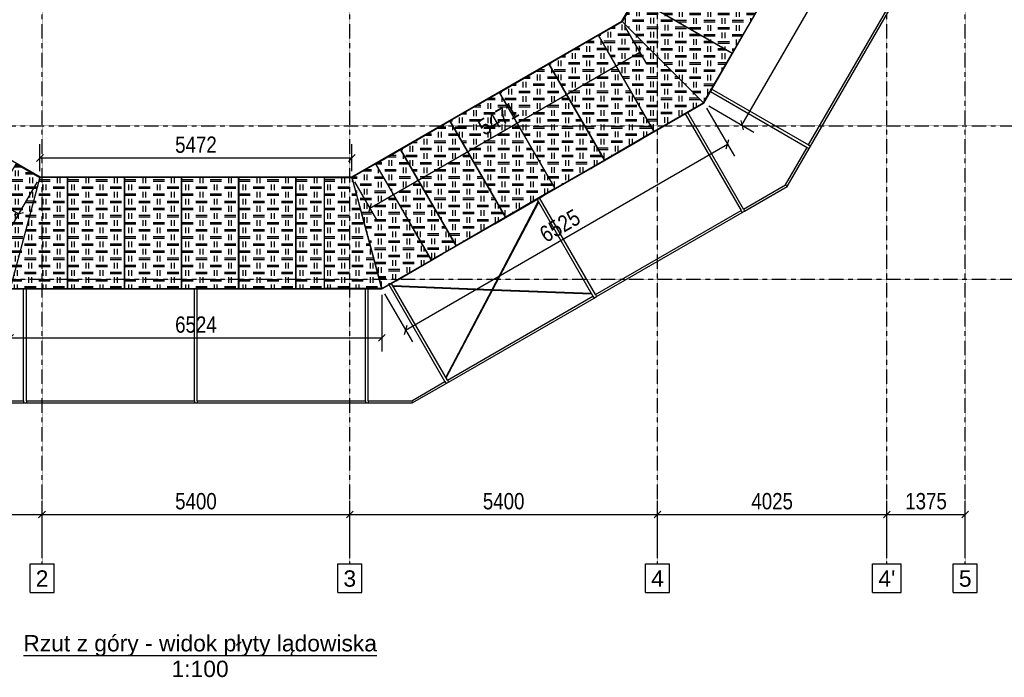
# Model space of a CAD drawing. Header units: millimetres. Extents: x 30 to 60678, y -866 to 36935.
# Tile 12 of 26: x 22307 to 39586, y 445 to 11986. Entities that reach past the tile are written whole.
import ezdxf

# ---------------------------------------------------------------- set-up
doc = ezdxf.new("R2010")
doc.units = ezdxf.units.MM
doc.linetypes.add('DXK_LINE_DOT3', pattern=[5.9187, 2.979, -0.9799, 0.9799, -0.9799])
doc.styles.add('Arial', font='ARIAL.TTF', dxfattribs={"height": 0.2})
doc.styles.add('Arial Narrow', font='ARIALN.TTF', dxfattribs={"height": 0.2})
pattern_1 = [(90, (27753.4, 8378.93), (-400, 2e-14), [80, -120]), (90, (27953.4, 8478.93), (-400, 2e-14), [80, -120]), (0, (27653.42, 8528.93), (0, 200), [160, -240]), (0, (27853.42, 8428.93), (0, 200), [160, -240]), (0, (27653.42, 8508.93), (0, 200), [160, -240]), (90, (27913.4, 8478.93), (-400, 2e-14), [80, -120]), (90, (27713.4, 8378.93), (-400, 2e-14), [80, -120]), (0, (27853.42, 8408.93), (0, 200), [160, -240])]
pattern_2 = [(90, (27251.4, 8410.27), (-400, 2e-14), [80, -120]), (90, (27451.4, 8510.27), (-400, 2e-14), [80, -120]), (0, (27151.42, 8560.27), (0, 200), [160, -240]), (0, (27351.42, 8460.27), (0, 200), [160, -240]), (0, (27151.42, 8540.27), (0, 200), [160, -240]), (90, (27411.4, 8510.27), (-400, 2e-14), [80, -120]), (90, (27211.4, 8410.27), (-400, 2e-14), [80, -120]), (0, (27351.42, 8440.27), (0, 200), [160, -240])]

# ---------------------------------------------------------------- blocks, each defined once
blk = doc.blocks.new('Unknown-11 - 1314')
at = {"color": 5}
blk.add_line((22371, 825), (28575, 825), dxfattribs=at)
at = {"color": 5, "style": 'Arial'}
for s, height, p in [('Rzut z góry - widok płyty lądowiska', 286.52, (22371, 900)), ('1:100', 286.5, (24972, 450))]:
    blk.add_text(s, height=height, dxfattribs=at).set_placement(p)
blk = doc.blocks.new('Part-1344 - 1314')
at = {"color": 7}
for p, q in [((23143, 7463), (23145, 7463)), ((24145, 7463), (24147, 7463)), ((25147, 7463), (25149, 7463)), ((23143, 7387), (23145, 7387)), ((24145, 7387), (24147, 7387)), ((25147, 7387), (25149, 7387))]:
    blk.add_line(p, q, dxfattribs=at)
blk = doc.blocks.new('Part-1345 - 1314')
at = {"color": 7}
for p, q in [((26149, 7463), (26151, 7463)), ((27151, 7463), (27153, 7463)), ((27653, 7463), (27655, 7463)), ((26149, 7387), (26151, 7387)), ((27151, 7387), (27153, 7387)), ((27653, 7387), (27655, 7387))]:
    blk.add_line(p, q, dxfattribs=at)
blk = doc.blocks.new('GridLine-2599 - 1314')
at = {"color": 6, "linetype": 'DXK_LINE_DOT3'}
blk.add_line((8274, 10125), (43899, 10125), dxfattribs=at)
blk = doc.blocks.new('Part-13192 - 1314')
h = blk.add_hatch()
h.set_pattern_fill('', color=136, style=0, pattern_type=0)
h.set_pattern_definition([(90, (27276.4, 9241.6), (-500, 3e-14), [100, -150]), (90, (27526.4, 9366.6), (-500, 3e-14), [100, -150]), (0, (27151.42, 9429.08), (0, 250), [200, -300]), (0, (27401.42, 9304.08), (0, 250), [200, -300]), (0, (27151.42, 9404.08), (0, 250), [200, -300]), (90, (27476.4, 9366.6), (-500, 3e-14), [100, -150]), (90, (27226.4, 9241.6), (-500, 3e-14), [100, -150]), (0, (27401.42, 9279.08), (0, 250), [200, -300])])
h.paths.add_polyline_path([(27151, 7266), (27151, 9217), (26151, 9217), (26151, 7266)])
at = {"color": 7}
for p, q in [((27151, 9217), (26151, 9217)), ((26151, 9217), (26151, 7266)), ((27151, 7266), (27151, 9217)), ((26151, 7266), (27151, 7266))]:
    blk.add_line(p, q, dxfattribs=at)
blk = doc.blocks.new('Part-12882 - 1314')
at = {"color": 7}
for p, q in [((32916, 11918), (32879, 11954)), ((32916, 11918), (32916, 11918)), ((32485, 11669), (32487, 11670)), ((31617, 11168), (31619, 11169)), ((30750, 10667), (30751, 10668)), ((29882, 10166), (29884, 10167)), ((29014, 9665), (29016, 9666)), ((28580, 9414), (28581, 9415)), ((28137, 9217), (28151, 9167)), ((28151, 9167), (28151, 9167))]:
    blk.add_line(p, q, dxfattribs=at)
blk = doc.blocks.new('Part-13173 - 1314')
h = blk.add_hatch()
h.set_pattern_fill('', color=136, style=0, pattern_type=0)
h.set_pattern_definition([(90, (33560.5, 10047.7), (-500, 3e-14), [100, -150]), (90, (33810.5, 10172.7), (-500, 3e-14), [100, -150]), (0, (33435.5, 10235.22), (0, 250), [200, -300]), (0, (33685.5, 10110.22), (0, 250), [200, -300]), (0, (33435.5, 10210.22), (0, 250), [200, -300]), (90, (33760.5, 10172.7), (-500, 3e-14), [100, -150]), (90, (33510.5, 10047.7), (-500, 3e-14), [100, -150]), (0, (33685.5, 10085.22), (0, 250), [200, -300])])
h.paths.add_polyline_path([(32569, 9523), (33435, 10023), (32460, 11712), (31594, 11212)])
at = {"color": 7}
for p, q in [((31594, 11212), (32460, 11712)), ((32460, 11712), (33435, 10023)), ((32569, 9523), (31594, 11212)), ((33435, 10023), (32569, 9523))]:
    blk.add_line(p, q, dxfattribs=at)
blk = doc.blocks.new('Part-13188 - 1314')
h = blk.add_hatch()
h.set_pattern_fill('', color=136, style=0, pattern_type=0)
h.set_pattern_definition([(90, (29655.3, 7793.26), (-500, 3e-14), [100, -150]), (90, (29905.3, 7918.26), (-500, 3e-14), [100, -150]), (0, (29530.3, 7980.76), (0, 250), [200, -300]), (0, (29780.3, 7855.76), (0, 250), [200, -300]), (0, (29530.3, 7955.76), (0, 250), [200, -300]), (90, (29855.3, 7918.26), (-500, 3e-14), [100, -150]), (90, (29605.3, 7793.26), (-500, 3e-14), [100, -150]), (0, (29780.3, 7830.76), (0, 250), [200, -300])])
h.paths.add_polyline_path([(28662, 7267), (29530, 7768), (28555, 9458), (28138, 9217)])
at = {"color": 7}
for p, q in [((28555, 9458), (28138, 9217)), ((29530, 7768), (28555, 9458)), ((28138, 9217), (28662, 7267)), ((28662, 7267), (29530, 7768))]:
    blk.add_line(p, q, dxfattribs=at)
blk = doc.blocks.new('GridLine-2594 - 1314')
at = {"color": 6, "linetype": 'DXK_LINE_DOT3'}
blk.add_line((28099, 2435), (28099, 36435), dxfattribs=at)
at = {"color": 6}
for p, q in [((27888, 2435), (28311, 2435)), ((27888, 1935), (27888, 2435)), ((28311, 1935), (28311, 2435)), ((27888, 1935), (28311, 1935))]:
    blk.add_line(p, q, dxfattribs=at)
at = {"color": 7, "style": 'Arial'}
blk.add_text('3', height=287, dxfattribs=at).set_placement((27988, 2035))
blk = doc.blocks.new('Part-12344 - 1314')
at = {"color": 7}
blk.add_line((24147, 7371), (24145, 7373), dxfattribs=at)
blk = doc.blocks.new('Part-2121 - 1314')
at = {"color": 7}
for p, q in [((23143, 7477), (23145, 7477)), ((24145, 7477), (24147, 7477)), ((25147, 7477), (25149, 7477)), ((26149, 7477), (26151, 7477)), ((27151, 7477), (27153, 7477)), ((27653, 7477), (27655, 7477))]:
    blk.add_line(p, q, dxfattribs=at)
blk = doc.blocks.new('Part-11894 - 1314')
at = {"color": 7}
for p, q in [((34239, 10595), (34237, 10594)), ((34268, 10566), (34239, 10595))]:
    blk.add_line(p, q, dxfattribs=at)
blk = doc.blocks.new('Part-12434 - 1314')
at = {"color": 7}
blk.add_line((25374, 5260), (25424, 5260), dxfattribs=at)
blk = doc.blocks.new('Part-11366 - 1314')
at = {"color": 7}
for p, q in [((29935, 10075), (29937, 10075)), ((31034, 10175), (31036, 10175)), ((31092, 10075), (31094, 10075)), ((32191, 10175), (32193, 10175)), ((32249, 10075), (32251, 10075)), ((33348, 10175), (33351, 10175)), ((33406, 10075), (33409, 10075))]:
    blk.add_line(p, q, dxfattribs=at)
blk = doc.blocks.new('GridLine-2593 - 1314')
at = {"color": 6, "linetype": 'DXK_LINE_DOT3'}
blk.add_line((22699, 2435), (22699, 36435), dxfattribs=at)
at = {"color": 6}
for p, q in [((22488, 2435), (22911, 2435)), ((22488, 1935), (22488, 2435)), ((22911, 1935), (22911, 2435)), ((22488, 1935), (22911, 1935))]:
    blk.add_line(p, q, dxfattribs=at)
at = {"color": 7, "style": 'Arial'}
blk.add_text('2', height=287, dxfattribs=at).set_placement((22588, 2035))
blk = doc.blocks.new('GridLine-2597 - 1314')
at = {"color": 6, "linetype": 'DXK_LINE_DOT3'}
blk.add_line((38899, 2435), (38899, 36435), dxfattribs=at)
at = {"color": 6}
for p, q in [((38688, 2435), (39111, 2435)), ((38688, 1935), (38688, 2435)), ((39111, 1935), (39111, 2435)), ((38688, 1935), (39111, 1935))]:
    blk.add_line(p, q, dxfattribs=at)
at = {"color": 7, "style": 'Arial'}
blk.add_text('5', height=287, dxfattribs=at).set_placement((38788, 2035))
blk = doc.blocks.new('Part-13164 - 1314')
h = blk.add_hatch()
h.set_pattern_fill('', color=136, style=0, pattern_type=0)
h.set_pattern_definition([(90, (35435.83, 12288.75), (-500, 3e-14), [100, -150]), (90, (35685.83, 12413.75), (-500, 3e-14), [100, -150]), (0, (35310.83, 12476.25), (0, 250), [200, -300]), (0, (35560.83, 12351.25), (0, 250), [200, -300]), (0, (35310.83, 12451.25), (0, 250), [200, -300]), (90, (35635.83, 12413.75), (-500, 3e-14), [100, -150]), (90, (35385.83, 12288.75), (-500, 3e-14), [100, -150]), (0, (35560.83, 12326.25), (0, 250), [200, -300])])
h.paths.add_polyline_path([(34811, 11398), (35311, 12264), (33621, 13239), (33121, 12373)])
at = {"color": 7}
for p, q in [((33121, 12373), (33621, 13239)), ((33621, 13239), (35311, 12264)), ((34811, 11398), (33121, 12373)), ((35311, 12264), (34811, 11398))]:
    blk.add_line(p, q, dxfattribs=at)
blk = doc.blocks.new('Part-13163 - 1314')
h = blk.add_hatch()
h.set_pattern_fill('', color=136, style=0, pattern_type=0)
h.set_pattern_definition([(90, (34935.2, 11420.9), (-500, 3e-14), [100, -150]), (90, (35185.2, 11545.9), (-500, 3e-14), [100, -150]), (0, (34810.21, 11608.42), (0, 250), [200, -300]), (0, (35060.21, 11483.42), (0, 250), [200, -300]), (0, (34810.21, 11583.42), (0, 250), [200, -300]), (90, (35135.2, 11545.9), (-500, 3e-14), [100, -150]), (90, (34885.2, 11420.9), (-500, 3e-14), [100, -150]), (0, (35060.21, 11458.42), (0, 250), [200, -300])])
h.paths.add_polyline_path([(34309, 10528), (34810, 11396), (33121, 12372), (32880, 11955)])
at = {"color": 7}
for p, q in [((33121, 12372), (32880, 11955)), ((34810, 11396), (33121, 12372)), ((32880, 11955), (34309, 10528)), ((34309, 10528), (34810, 11396))]:
    blk.add_line(p, q, dxfattribs=at)
blk = doc.blocks.new('GridLine-2595 - 1314')
at = {"color": 6, "linetype": 'DXK_LINE_DOT3'}
blk.add_line((33499, 2435), (33499, 36435), dxfattribs=at)
at = {"color": 6}
for p, q in [((33288, 2435), (33711, 2435)), ((33288, 1935), (33288, 2435)), ((33711, 1935), (33711, 2435)), ((33288, 1935), (33711, 1935))]:
    blk.add_line(p, q, dxfattribs=at)
at = {"color": 7, "style": 'Arial'}
blk.add_text('4', height=287, dxfattribs=at).set_placement((33388, 2035))
blk = doc.blocks.new('GridLine-2596 - 1314')
at = {"color": 6, "linetype": 'DXK_LINE_DOT3'}
blk.add_line((37524, 2435), (37524, 36435), dxfattribs=at)
at = {"color": 6}
for p, q in [((37275, 2435), (37774, 2435)), ((37275, 1935), (37275, 2435)), ((37774, 1935), (37774, 2435)), ((37275, 1935), (37774, 1935))]:
    blk.add_line(p, q, dxfattribs=at)
at = {"color": 7, "style": 'Arial'}
blk.add_text("4'", height=286.5, dxfattribs=at).set_placement((37375, 2035))
blk = doc.blocks.new('GridLine-2598 - 1314')
at = {"color": 6, "linetype": 'DXK_LINE_DOT3'}
blk.add_line((8274, 7435), (43899, 7435), dxfattribs=at)
blk = doc.blocks.new('Part-12579 - 1314')
at = {"color": 7}
blk.add_line((32387, 7101), (32431, 7126), dxfattribs=at)
blk = doc.blocks.new('Part-12964 - 1314')
at = {"color": 7}
for p, q in [((31461, 8876), (31513, 8906)), ((31461, 8876), (31461, 8876)), ((31513, 8906), (31513, 8906))]:
    blk.add_line(p, q, dxfattribs=at)
blk = doc.blocks.new('Part-12597 - 1314')
at = {"color": 7}
blk.add_line((36162, 9726), (36187, 9769), dxfattribs=at)
blk = doc.blocks.new('Part-11206 - 1314')
at = {"color": 7}
for p, q in [((33449, 12182), (33449, 12184)), ((33549, 12125), (33549, 12126)), ((33449, 11383), (33449, 11386)), ((33549, 11283), (33549, 11286)), ((33537, 10075), (33549, 10075)), ((33549, 10075), (33549, 10082))]:
    blk.add_line(p, q, dxfattribs=at)
blk = doc.blocks.new('Part-11900 - 1314')
at = {"color": 7}
blk.add_line((34728, 11444), (34729, 11445), dxfattribs=at)
blk = doc.blocks.new('Part-11772 - 1314')
at = {"color": 7}
for p, q in [((33245, 9906), (33537, 10075)), ((33406, 10075), (33409, 10075)), ((33537, 10075), (33537, 10075)), ((32379, 9406), (33193, 9876)), ((32521, 9603), (32522, 9604)), ((31513, 8906), (32327, 9376)), ((31653, 9102), (31655, 9103)), ((30647, 8406), (31461, 8876)), ((30785, 8601), (30787, 8602)), ((29781, 7906), (30595, 8376)), ((29917, 8100), (29919, 8101)), ((28915, 7406), (29729, 7876)), ((29483, 7850), (29484, 7850)), ((28633, 7359), (28637, 7361)), ((28661, 7260), (28863, 7376))]:
    blk.add_line(p, q, dxfattribs=at)
blk = doc.blocks.new('Part-13187 - 1314')
h = blk.add_hatch()
h.set_pattern_fill('', color=136, style=0, pattern_type=0)
h.set_pattern_definition([(90, (28261.84, 9241.6), (-500, 3e-14), [100, -150]), (90, (28511.84, 9366.6), (-500, 3e-14), [100, -150]), (0, (28136.84, 9429.08), (0, 250), [200, -300]), (0, (28386.84, 9304.08), (0, 250), [200, -300]), (0, (28136.84, 9404.08), (0, 250), [200, -300]), (90, (28461.84, 9366.6), (-500, 3e-14), [100, -150]), (90, (28211.84, 9241.6), (-500, 3e-14), [100, -150]), (0, (28386.84, 9279.08), (0, 250), [200, -300])])
h.paths.add_polyline_path([(28658, 7266), (28137, 9217), (27655, 9217), (27655, 7266)])
at = {"color": 7}
for p, q in [((27655, 9217), (28137, 9217)), ((27655, 7266), (27655, 9217)), ((28137, 9217), (28658, 7266)), ((28658, 7266), (27655, 7266))]:
    blk.add_line(p, q, dxfattribs=at)
blk = doc.blocks.new('Part-11892 - 1314')
at = {"color": 7}
for p, q in [((35730, 13179), (35731, 13180)), ((35229, 12311), (35230, 12313)), ((34728, 11443), (34729, 11445)), ((34239, 10595), (34240, 10597)), ((34268, 10566), (34239, 10595))]:
    blk.add_line(p, q, dxfattribs=at)
blk = doc.blocks.new('Part-12739 - 1314')
at = {"color": 7}
for p, q in [((21612, 5300), (21601, 5260)), ((21601, 5260), (22374, 5260)), ((21612, 5300), (22374, 5300)), ((22374, 5300), (22374, 5260))]:
    blk.add_line(p, q, dxfattribs=at)
blk = doc.blocks.new('Part-12858 - 1314')
at = {"color": 7}
for p, q in [((28135, 9226), (32873, 11961)), ((32460, 11712), (32879, 11954)), ((32873, 11961), (32879, 11954)), ((32928, 11906), (32916, 11918)), ((32928, 11906), (32928, 11906)), ((32493, 11655), (32495, 11656)), ((31592, 11211), (31594, 11212)), ((31625, 11154), (31627, 11155)), ((30725, 10710), (30726, 10711)), ((30758, 10653), (30759, 10654)), ((29857, 10209), (29859, 10210)), ((29890, 10152), (29892, 10153)), ((28989, 9708), (28991, 9709)), ((29022, 9651), (29024, 9652)), ((28555, 9458), (28556, 9458)), ((28588, 9401), (28589, 9401)), ((28137, 9217), (28135, 9226)), ((28137, 9217), (28138, 9217)), ((28155, 9151), (28151, 9167)), ((28155, 9151), (28156, 9151))]:
    blk.add_line(p, q, dxfattribs=at)
blk = doc.blocks.new('Part-12338 - 1314')
at = {"color": 7}
for p, q in [((23145, 8359), (23143, 8361)), ((23145, 8288), (23143, 8290))]:
    blk.add_line(p, q, dxfattribs=at)
blk = doc.blocks.new('Part-12347 - 1314')
h = blk.add_hatch()
h.set_pattern_fill('', color=136, style=0, pattern_type=0)
h.set_pattern_definition(pattern_1)
h.paths.add_polyline_path([(27655, 8361), (27653, 8359), (27653, 8288), (27655, 8290)])
h = blk.add_hatch()
h.set_pattern_fill('', color=136, style=0, pattern_type=0)
h.set_pattern_definition(pattern_1)
h.paths.add_polyline_path([(27153, 7859), (27151, 7857), (27151, 7786), (27153, 7788)])
at = {"color": 7}
for p, q in [((27653, 8359), (27655, 8361)), ((27653, 8288), (27655, 8290)), ((27151, 7857), (27153, 7859)), ((27151, 7786), (27153, 7788))]:
    blk.add_line(p, q, dxfattribs=at)
blk = doc.blocks.new('Part-12374 - 1314')
h = blk.add_hatch()
h.set_pattern_fill('', color=136, style=0, pattern_type=0)
h.set_pattern_definition(pattern_2)
h.paths.add_polyline_path([(27153, 8388), (27151, 8390), (27151, 8368), (27153, 8366)])
h = blk.add_hatch()
h.set_pattern_fill('', color=136, style=0, pattern_type=0)
h.set_pattern_definition(pattern_2)
h.paths.add_polyline_path([(27655, 7888), (27653, 7890), (27653, 7868), (27655, 7866)])
at = {"color": 7}
for p, q in [((27151, 8390), (27153, 8388)), ((27151, 8368), (27153, 8366)), ((27653, 7890), (27655, 7888)), ((27653, 7868), (27655, 7866))]:
    blk.add_line(p, q, dxfattribs=at)
blk = doc.blocks.new('Part-12375 - 1314')
at = {"color": 7}
for p, q in [((24145, 8887), (24147, 8889)), ((24145, 8864), (24147, 8866)), ((23143, 7888), (23145, 7890)), ((23143, 7866), (23145, 7868))]:
    blk.add_line(p, q, dxfattribs=at)
blk = doc.blocks.new('Part-12433 - 1314')
at = {"color": 7}
for p, q in [((25374, 5300), (25374, 7260)), ((25424, 5300), (25424, 7260)), ((25374, 5260), (25424, 5260))]:
    blk.add_line(p, q, dxfattribs=at)
blk = doc.blocks.new('Part-12436 - 1314')
at = {"color": 7}
for p, q in [((28374, 5300), (28374, 7260)), ((28424, 5300), (28424, 7260)), ((28374, 5260), (28424, 5260))]:
    blk.add_line(p, q, dxfattribs=at)
blk = doc.blocks.new('Part-12437 - 1314')
at = {"color": 7}
blk.add_line((28374, 5260), (28424, 5260), dxfattribs=at)
blk = doc.blocks.new('Part-12439 - 1314')
at = {"color": 7}
for p, q in [((22374, 5300), (22374, 7260)), ((22424, 5300), (22424, 7260)), ((22374, 5260), (22424, 5260))]:
    blk.add_line(p, q, dxfattribs=at)
blk = doc.blocks.new('Part-12440 - 1314')
at = {"color": 7}
blk.add_line((22374, 5260), (22424, 5260), dxfattribs=at)
blk = doc.blocks.new('Part-12976 - 1314')
at = {"color": 7}
for p, q in [((34928, 11589), (34958, 11641)), ((34928, 11589), (34928, 11589)), ((34958, 11641), (34958, 11641))]:
    blk.add_line(p, q, dxfattribs=at)
blk = doc.blocks.new('Part-12578 - 1314')
at = {"color": 7}
for p, q in [((31431, 8858), (31387, 8833)), ((31387, 8833), (32367, 7136)), ((32411, 7161), (31431, 8858)), ((32387, 7101), (32431, 7126))]:
    blk.add_line(p, q, dxfattribs=at)
blk = doc.blocks.new('Part-12581 - 1314')
at = {"color": 7}
for p, q in [((29769, 5636), (28789, 7334)), ((29813, 5661), (28833, 7359)), ((29789, 5601), (29833, 5626))]:
    blk.add_line(p, q, dxfattribs=at)
blk = doc.blocks.new('Part-12582 - 1314')
at = {"color": 7}
blk.add_line((29789, 5601), (29833, 5626), dxfattribs=at)
blk = doc.blocks.new('Part-12584 - 1314')
at = {"color": 7}
for p, q in [((34029, 10358), (33986, 10333)), ((33986, 10333), (34966, 8636)), ((35009, 8661), (34029, 10358)), ((34986, 8601), (35029, 8626))]:
    blk.add_line(p, q, dxfattribs=at)
blk = doc.blocks.new('Part-12585 - 1314')
at = {"color": 7}
blk.add_line((34986, 8601), (35029, 8626), dxfattribs=at)
blk = doc.blocks.new('Part-12892 - 1314')
at = {"color": 7}
for p, q in [((17919, 11954), (17883, 11918)), ((17883, 11918), (17883, 11918)), ((18311, 11670), (18314, 11669)), ((19180, 11169), (19181, 11168)), ((20047, 10668), (20049, 10667)), ((20915, 10167), (20917, 10166)), ((21783, 9666), (21785, 9665)), ((22218, 9415), (22219, 9414)), ((22647, 9167), (22648, 9167)), ((22648, 9167), (22661, 9217))]:
    blk.add_line(p, q, dxfattribs=at)
blk = doc.blocks.new('Part-12596 - 1314')
at = {"color": 7}
for p, q in [((34430, 10726), (36127, 9746)), ((34455, 10769), (36152, 9789)), ((36162, 9726), (36187, 9769)), ((36162, 9726), (36162, 9726))]:
    blk.add_line(p, q, dxfattribs=at)
blk = doc.blocks.new('Part-12968 - 1314')
at = {"color": 7}
for p, q in [((29729, 7876), (29781, 7906)), ((29729, 7876), (29729, 7876)), ((29781, 7906), (29781, 7906))]:
    blk.add_line(p, q, dxfattribs=at)
blk = doc.blocks.new('Part-12909 - 1314')
at = {"color": 7}
for p, q in [((22153, 7320), (22137, 7260)), ((22137, 7260), (28661, 7260)), ((22139, 7266), (22141, 7266)), ((22153, 7320), (22155, 7320)), ((23143, 7320), (23145, 7320)), ((23143, 7266), (23145, 7266)), ((24145, 7320), (24147, 7320)), ((24145, 7266), (24147, 7266)), ((25147, 7320), (25149, 7320)), ((25147, 7266), (25149, 7266)), ((26149, 7320), (26151, 7320)), ((26149, 7266), (26151, 7266)), ((27151, 7320), (27153, 7320)), ((27151, 7266), (27153, 7266)), ((27653, 7320), (27655, 7320)), ((27653, 7266), (27655, 7266)), ((28645, 7320), (28643, 7320)), ((28661, 7260), (28645, 7320)), ((28658, 7266), (28660, 7266))]:
    blk.add_line(p, q, dxfattribs=at)
blk = doc.blocks.new('Part-12709 - 1314')
at = {"color": 7}
for p, q in [((22424, 5300), (22424, 5260)), ((22424, 5300), (25374, 5300)), ((22424, 5260), (25374, 5260)), ((25374, 5300), (25374, 5260))]:
    blk.add_line(p, q, dxfattribs=at)
blk = doc.blocks.new('Part-12710 - 1314')
at = {"color": 7}
for p, q in [((25424, 5300), (25424, 5260)), ((25424, 5300), (28374, 5300)), ((25424, 5260), (28374, 5260)), ((28374, 5300), (28374, 5260))]:
    blk.add_line(p, q, dxfattribs=at)
blk = doc.blocks.new('Part-12711 - 1314')
at = {"color": 7}
for p, q in [((32411, 7161), (34966, 8636)), ((32431, 7126), (34986, 8601)), ((34966, 8636), (34986, 8601)), ((32411, 7161), (32431, 7126))]:
    blk.add_line(p, q, dxfattribs=at)
blk = doc.blocks.new('Part-12857 - 1314')
at = {"color": 7}
for p, q in [((22644, 9151), (22648, 9167)), ((22661, 9217), (22664, 9226)), ((22661, 9217), (22662, 9217)), ((22664, 9226), (28135, 9226)), ((23143, 9217), (23145, 9217)), ((24145, 9217), (24147, 9217)), ((25147, 9217), (25149, 9217)), ((26149, 9217), (26151, 9217)), ((27151, 9217), (27153, 9217)), ((27653, 9217), (27655, 9217)), ((28135, 9226), (28137, 9217)), ((28137, 9217), (28137, 9217)), ((28155, 9151), (28151, 9167)), ((22644, 9151), (22644, 9151)), ((23143, 9151), (23145, 9151)), ((24145, 9151), (24147, 9151)), ((25147, 9151), (25149, 9151)), ((26149, 9151), (26151, 9151)), ((27151, 9151), (27153, 9151)), ((27653, 9151), (27655, 9151)), ((28154, 9151), (28155, 9151))]:
    blk.add_line(p, q, dxfattribs=at)
blk = doc.blocks.new('Part-12712 - 1314')
at = {"color": 7}
for p, q in [((36152, 9789), (37627, 12344)), ((36187, 9769), (37662, 12324)), ((37627, 12344), (37662, 12324)), ((36152, 9789), (36187, 9769))]:
    blk.add_line(p, q, dxfattribs=at)
blk = doc.blocks.new('Part-12738 - 1314')
at = {"color": 7}
for p, q in [((28424, 5300), (28424, 5260)), ((28424, 5300), (29186, 5300)), ((28424, 5260), (29197, 5260)), ((29186, 5300), (29197, 5260))]:
    blk.add_line(p, q, dxfattribs=at)
blk = doc.blocks.new('Part-12740 - 1314')
at = {"color": 7}
for p, q in [((29186, 5300), (29769, 5636)), ((29197, 5260), (29789, 5601)), ((29769, 5636), (29789, 5601)), ((29186, 5300), (29197, 5260))]:
    blk.add_line(p, q, dxfattribs=at)
blk = doc.blocks.new('Part-12743 - 1314')
at = {"color": 7}
for p, q in [((29813, 5661), (32367, 7136)), ((29833, 5626), (32387, 7101)), ((32367, 7136), (32387, 7101)), ((29813, 5661), (29833, 5626))]:
    blk.add_line(p, q, dxfattribs=at)
blk = doc.blocks.new('Part-12965 - 1314')
at = {"color": 7}
for p, q in [((30595, 8376), (30647, 8406)), ((30595, 8376), (30595, 8376)), ((30647, 8406), (30647, 8406))]:
    blk.add_line(p, q, dxfattribs=at)
blk = doc.blocks.new('Part-12969 - 1314')
at = {"color": 7}
for p, q in [((28863, 7376), (28915, 7406)), ((28863, 7376), (28863, 7376)), ((28915, 7406), (28915, 7406))]:
    blk.add_line(p, q, dxfattribs=at)
blk = doc.blocks.new('Part-12762 - 1314')
at = {"color": 7}
for p, q in [((35009, 8661), (35747, 9087)), ((35029, 8626), (35776, 9058)), ((35747, 9087), (35776, 9058)), ((35009, 8661), (35029, 8626))]:
    blk.add_line(p, q, dxfattribs=at)
blk = doc.blocks.new('Part-12763 - 1314')
at = {"color": 7}
for p, q in [((35747, 9087), (36127, 9746)), ((35776, 9058), (36162, 9726)), ((36127, 9746), (36162, 9726)), ((35747, 9087), (35776, 9058))]:
    blk.add_line(p, q, dxfattribs=at)
blk = doc.blocks.new('Part-12793 - 1314')
at = {"color": 7}
blk.add_line((30845, 10502), (30845, 10506), dxfattribs=at)
blk = doc.blocks.new('Part-12794 - 1314')
at = {"color": 7}
for p, q in [((32104, 10325), (32104, 10329)), ((32191, 10174), (32194, 10174))]:
    blk.add_line(p, q, dxfattribs=at)
blk = doc.blocks.new('Part-12851 - 1314')
at = {"color": 7}
for p, q in [((28858, 7320), (30597, 7252)), ((28858, 7319), (28858, 7320)), ((28858, 7315), (28858, 7319)), ((28861, 7310), (30592, 7242)), ((30603, 7242), (32343, 7174)), ((30608, 7252), (32340, 7184)), ((32343, 7179), (32343, 7175)), ((32343, 7175), (32343, 7179)), ((32343, 7175), (32343, 7174)), ((32343, 7174), (32343, 7175))]:
    blk.add_line(p, q, dxfattribs=at)
blk = doc.blocks.new('Part-12852 - 1314')
at = {"color": 7}
for p, q in [((30597, 7252), (31408, 8793)), ((30608, 7252), (31415, 8785)), ((31408, 8793), (31409, 8792)), ((31409, 8792), (31412, 8790)), ((29785, 5709), (30592, 7242)), ((29792, 5702), (30603, 7242)), ((29791, 5702), (29788, 5704)), ((29788, 5704), (29791, 5702)), ((29792, 5702), (29791, 5702)), ((29791, 5702), (29792, 5702))]:
    blk.add_line(p, q, dxfattribs=at)
blk = doc.blocks.new('Part-12859 - 1314')
at = {"color": 7}
for p, q in [((32873, 11961), (35401, 16340)), ((32879, 11954), (35406, 16331)), ((35401, 16340), (35406, 16331)), ((35181, 15810), (35183, 15812)), ((34680, 14942), (34681, 14944)), ((34179, 14074), (34180, 14076)), ((33678, 13206), (33679, 13208)), ((33178, 12339), (33178, 12340)), ((32879, 11954), (32873, 11961)), ((32928, 11906), (32916, 11918)), ((32928, 11906), (32928, 11907))]:
    blk.add_line(p, q, dxfattribs=at)
blk = doc.blocks.new('Part-12864 - 1314')
at = {"color": 7}
for p, q in [((17919, 11954), (17926, 11961)), ((17919, 11954), (18339, 11712)), ((17926, 11961), (22664, 9226)), ((17871, 11906), (17883, 11918)), ((17871, 11906), (17871, 11906)), ((18303, 11656), (18306, 11655)), ((19172, 11155), (19173, 11154)), ((19205, 11212), (19206, 11211)), ((20039, 10654), (20041, 10653)), ((20072, 10711), (20074, 10710)), ((20940, 10210), (20942, 10209)), ((20907, 10153), (20909, 10152)), ((21808, 9709), (21810, 9708)), ((21775, 9652), (21777, 9651)), ((22210, 9401), (22211, 9401)), ((22243, 9458), (22244, 9458)), ((22644, 9151), (22648, 9167)), ((22664, 9226), (22661, 9217)), ((22661, 9217), (22661, 9217)), ((22643, 9151), (22644, 9151))]:
    blk.add_line(p, q, dxfattribs=at)
blk = doc.blocks.new('Part-12881 - 1314')
at = {"color": 7}
for p, q in [((22661, 9217), (22648, 9167)), ((22648, 9167), (22648, 9167)), ((23143, 9167), (23145, 9167)), ((24145, 9167), (24147, 9167)), ((25147, 9167), (25149, 9167)), ((26149, 9167), (26151, 9167)), ((27151, 9167), (27153, 9167)), ((27653, 9167), (27655, 9167)), ((28151, 9167), (28137, 9217)), ((28150, 9167), (28151, 9167))]:
    blk.add_line(p, q, dxfattribs=at)
blk = doc.blocks.new('Part-12883 - 1314')
at = {"color": 7}
for p, q in [((35167, 15818), (35169, 15820)), ((34666, 14950), (34667, 14952)), ((34165, 14082), (34166, 14084)), ((33664, 13214), (33665, 13216)), ((33164, 12347), (33164, 12348)), ((32879, 11954), (32916, 11918)), ((32916, 11918), (32916, 11919))]:
    blk.add_line(p, q, dxfattribs=at)
blk = doc.blocks.new('Part-12910 - 1314')
at = {"color": 7}
for p, q in [((34312, 10522), (37574, 16172)), ((37568, 16174), (37574, 16172)), ((36767, 14894), (36769, 14897)), ((36814, 14867), (36815, 14870)), ((36266, 14026), (36267, 14028)), ((36313, 13999), (36314, 14001)), ((35765, 13159), (35766, 13160)), ((35812, 13132), (35813, 13133)), ((35264, 12291), (35265, 12293)), ((35311, 12264), (35312, 12266)), ((34763, 11423), (34764, 11425)), ((34810, 11396), (34811, 11398)), ((34268, 10566), (34269, 10568)), ((34268, 10566), (34312, 10522)), ((34308, 10526), (34309, 10528))]:
    blk.add_line(p, q, dxfattribs=at)
blk = doc.blocks.new('Part-12920 - 1314')
at = {"color": 7}
for p, q in [((34268, 10566), (34266, 10565)), ((34312, 10522), (34268, 10566)), ((28661, 7260), (34312, 10522)), ((34306, 10525), (34308, 10526)), ((33408, 10070), (33411, 10071)), ((33435, 10023), (33438, 10024)), ((32541, 9569), (32542, 9570)), ((32568, 9522), (32569, 9523)), ((31673, 9068), (31675, 9069)), ((31700, 9021), (31702, 9022)), ((30805, 8567), (30807, 8568)), ((30832, 8520), (30834, 8521)), ((29937, 8066), (29939, 8067)), ((29964, 8019), (29966, 8020)), ((29503, 7815), (29504, 7816)), ((29530, 7768), (29531, 7769)), ((28645, 7320), (28648, 7321)), ((28645, 7320), (28661, 7260)), ((28660, 7266), (28662, 7267))]:
    blk.add_line(p, q, dxfattribs=at)
blk = doc.blocks.new('Part-12966 - 1314')
at = {"color": 7}
for p, q in [((32327, 9376), (32379, 9406)), ((32327, 9376), (32327, 9376)), ((32379, 9406), (32379, 9406))]:
    blk.add_line(p, q, dxfattribs=at)
blk = doc.blocks.new('Part-12967 - 1314')
at = {"color": 7}
for p, q in [((33193, 9876), (33245, 9906)), ((33193, 9876), (33193, 9876)), ((33245, 9906), (33245, 9906))]:
    blk.add_line(p, q, dxfattribs=at)
blk = doc.blocks.new('Part-12970 - 1314')
at = {"color": 7}
for p, q in [((34059, 10376), (34111, 10406)), ((34059, 10376), (34059, 10376)), ((34111, 10406), (34111, 10406))]:
    blk.add_line(p, q, dxfattribs=at)
blk = doc.blocks.new('Part-12977 - 1314')
at = {"color": 7}
for p, q in [((34428, 10723), (34458, 10775)), ((34428, 10723), (34428, 10723)), ((34458, 10775), (34458, 10775))]:
    blk.add_line(p, q, dxfattribs=at)
blk = doc.blocks.new('Part-13169 - 1314')
h = blk.add_hatch()
h.set_pattern_fill('', color=136, style=0, pattern_type=0)
h.set_pattern_definition([(90, (30089.4, 8043.86), (-500, 3e-14), [100, -150]), (90, (30339.4, 8168.86), (-500, 3e-14), [100, -150]), (0, (29964.38, 8231.36), (0, 250), [200, -300]), (0, (30214.38, 8106.36), (0, 250), [200, -300]), (0, (29964.38, 8206.36), (0, 250), [200, -300]), (90, (30289.4, 8168.86), (-500, 3e-14), [100, -150]), (90, (30039.4, 8043.86), (-500, 3e-14), [100, -150]), (0, (30214.38, 8081.36), (0, 250), [200, -300])])
h.paths.add_polyline_path([(29531, 7769), (29964, 8019), (28989, 9709), (28556, 9459)])
at = {"color": 7}
for p, q in [((28556, 9459), (28989, 9709)), ((28989, 9709), (29964, 8019)), ((29531, 7769), (28556, 9459)), ((29964, 8019), (29531, 7769))]:
    blk.add_line(p, q, dxfattribs=at)
blk = doc.blocks.new('Part-13170 - 1314')
h = blk.add_hatch()
h.set_pattern_fill('', color=136, style=0, pattern_type=0)
h.set_pattern_definition([(90, (30957.16, 8544.8), (-500, 3e-14), [100, -150]), (90, (31207.16, 8669.8), (-500, 3e-14), [100, -150]), (0, (30832.16, 8732.32), (0, 250), [200, -300]), (0, (31082.16, 8607.32), (0, 250), [200, -300]), (0, (30832.16, 8707.32), (0, 250), [200, -300]), (90, (31157.16, 8669.8), (-500, 3e-14), [100, -150]), (90, (30907.16, 8544.8), (-500, 3e-14), [100, -150]), (0, (31082.16, 8582.32), (0, 250), [200, -300])])
h.paths.add_polyline_path([(29966, 8020), (30832, 8520), (29857, 10209), (28991, 9710)])
at = {"color": 7}
for p, q in [((28991, 9710), (29857, 10209)), ((29857, 10209), (30832, 8520)), ((29966, 8020), (28991, 9710)), ((30832, 8520), (29966, 8020))]:
    blk.add_line(p, q, dxfattribs=at)
blk = doc.blocks.new('Part-13171 - 1314')
h = blk.add_hatch()
h.set_pattern_fill('', color=136, style=0, pattern_type=0)
h.set_pattern_definition([(90, (31824.93, 9045.8), (-500, 3e-14), [100, -150]), (90, (32074.93, 9170.8), (-500, 3e-14), [100, -150]), (0, (31699.93, 9233.3), (0, 250), [200, -300]), (0, (31949.93, 9108.3), (0, 250), [200, -300]), (0, (31699.93, 9208.3), (0, 250), [200, -300]), (90, (32024.93, 9170.8), (-500, 3e-14), [100, -150]), (90, (31774.93, 9045.8), (-500, 3e-14), [100, -150]), (0, (31949.93, 9083.3), (0, 250), [200, -300])])
h.paths.add_polyline_path([(30834, 8521), (31700, 9021), (30724, 10710), (29858, 10210)])
at = {"color": 7}
for p, q in [((29858, 10210), (30724, 10710)), ((30724, 10710), (31700, 9021)), ((30834, 8521), (29858, 10210)), ((31700, 9021), (30834, 8521))]:
    blk.add_line(p, q, dxfattribs=at)
blk = doc.blocks.new('Part-13172 - 1314')
h = blk.add_hatch()
h.set_pattern_fill('', color=136, style=0, pattern_type=0)
h.set_pattern_definition([(90, (32692.7, 9546.76), (-500, 3e-14), [100, -150]), (90, (32942.7, 9671.76), (-500, 3e-14), [100, -150]), (0, (32567.7, 9734.26), (0, 250), [200, -300]), (0, (32817.7, 9609.26), (0, 250), [200, -300]), (0, (32567.7, 9709.26), (0, 250), [200, -300]), (90, (32892.7, 9671.76), (-500, 3e-14), [100, -150]), (90, (32642.7, 9546.76), (-500, 3e-14), [100, -150]), (0, (32817.7, 9584.26), (0, 250), [200, -300])])
h.paths.add_polyline_path([(31702, 9022), (32568, 9522), (31592, 11211), (30726, 10711)])
at = {"color": 7}
for p, q in [((30726, 10711), (31592, 11211)), ((31592, 11211), (32568, 9522)), ((31702, 9022), (30726, 10711)), ((32568, 9522), (31702, 9022))]:
    blk.add_line(p, q, dxfattribs=at)
blk = doc.blocks.new('Part-13174 - 1314')
h = blk.add_hatch()
h.set_pattern_fill('', color=136, style=0, pattern_type=0)
h.set_pattern_definition([(90, (34430.9, 10550.2), (-500, 3e-14), [100, -150]), (90, (34680.9, 10675.2), (-500, 3e-14), [100, -150]), (0, (34305.92, 10737.72), (0, 250), [200, -300]), (0, (34555.92, 10612.72), (0, 250), [200, -300]), (0, (34305.92, 10712.72), (0, 250), [200, -300]), (90, (34630.9, 10675.2), (-500, 3e-14), [100, -150]), (90, (34380.9, 10550.2), (-500, 3e-14), [100, -150]), (0, (34555.92, 10587.72), (0, 250), [200, -300])])
h.paths.add_polyline_path([(33438, 10024), (34306, 10525), (32879, 11954), (32462, 11714)])
at = {"color": 7}
for p, q in [((32462, 11714), (32879, 11954)), ((32879, 11954), (34306, 10525)), ((33438, 10024), (32462, 11714)), ((34306, 10525), (33438, 10024))]:
    blk.add_line(p, q, dxfattribs=at)
blk = doc.blocks.new('Part-13189 - 1314')
h = blk.add_hatch()
h.set_pattern_fill('', color=136, style=0, pattern_type=0)
h.set_pattern_definition([(90, (24270.4, 9241.6), (-500, 3e-14), [100, -150]), (90, (24520.4, 9366.6), (-500, 3e-14), [100, -150]), (0, (24145.42, 9429.08), (0, 250), [200, -300]), (0, (24395.42, 9304.08), (0, 250), [200, -300]), (0, (24145.42, 9404.08), (0, 250), [200, -300]), (90, (24470.4, 9366.6), (-500, 3e-14), [100, -150]), (90, (24220.4, 9241.6), (-500, 3e-14), [100, -150]), (0, (24395.42, 9279.08), (0, 250), [200, -300])])
h.paths.add_polyline_path([(24145, 7266), (24145, 9217), (23145, 9217), (23145, 7266)])
at = {"color": 7}
for p, q in [((24145, 9217), (23145, 9217)), ((23145, 9217), (23145, 7266)), ((24145, 7266), (24145, 9217)), ((23145, 7266), (24145, 7266))]:
    blk.add_line(p, q, dxfattribs=at)
blk = doc.blocks.new('Part-13190 - 1314')
h = blk.add_hatch()
h.set_pattern_fill('', color=136, style=0, pattern_type=0)
h.set_pattern_definition([(90, (25272.4, 9241.6), (-500, 3e-14), [100, -150]), (90, (25522.4, 9366.6), (-500, 3e-14), [100, -150]), (0, (25147.42, 9429.08), (0, 250), [200, -300]), (0, (25397.42, 9304.08), (0, 250), [200, -300]), (0, (25147.42, 9404.08), (0, 250), [200, -300]), (90, (25472.4, 9366.6), (-500, 3e-14), [100, -150]), (90, (25222.4, 9241.6), (-500, 3e-14), [100, -150]), (0, (25397.42, 9279.08), (0, 250), [200, -300])])
h.paths.add_polyline_path([(25147, 7266), (25147, 9217), (24147, 9217), (24147, 7266)])
at = {"color": 7}
for p, q in [((25147, 9217), (24147, 9217)), ((24147, 9217), (24147, 7266)), ((25147, 7266), (25147, 9217)), ((24147, 7266), (25147, 7266))]:
    blk.add_line(p, q, dxfattribs=at)
blk = doc.blocks.new('Part-13191 - 1314')
h = blk.add_hatch()
h.set_pattern_fill('', color=136, style=0, pattern_type=0)
h.set_pattern_definition([(90, (26274.4, 9241.6), (-500, 3e-14), [100, -150]), (90, (26524.4, 9366.6), (-500, 3e-14), [100, -150]), (0, (26149.42, 9429.08), (0, 250), [200, -300]), (0, (26399.42, 9304.08), (0, 250), [200, -300]), (0, (26149.42, 9404.08), (0, 250), [200, -300]), (90, (26474.4, 9366.6), (-500, 3e-14), [100, -150]), (90, (26224.4, 9241.6), (-500, 3e-14), [100, -150]), (0, (26399.42, 9279.08), (0, 250), [200, -300])])
h.paths.add_polyline_path([(26149, 7266), (26149, 9217), (25149, 9217), (25149, 7266)])
at = {"color": 7}
for p, q in [((26149, 9217), (25149, 9217)), ((25149, 9217), (25149, 7266)), ((26149, 7266), (26149, 9217)), ((25149, 7266), (26149, 7266))]:
    blk.add_line(p, q, dxfattribs=at)
blk = doc.blocks.new('Part-13193 - 1314')
h = blk.add_hatch()
h.set_pattern_fill('', color=136, style=0, pattern_type=0)
h.set_pattern_definition([(90, (27778.4, 9241.6), (-500, 3e-14), [100, -150]), (90, (28028.4, 9366.6), (-500, 3e-14), [100, -150]), (0, (27653.42, 9429.08), (0, 250), [200, -300]), (0, (27903.42, 9304.08), (0, 250), [200, -300]), (0, (27653.42, 9404.08), (0, 250), [200, -300]), (90, (27978.4, 9366.6), (-500, 3e-14), [100, -150]), (90, (27728.4, 9241.6), (-500, 3e-14), [100, -150]), (0, (27903.42, 9279.08), (0, 250), [200, -300])])
h.paths.add_polyline_path([(27653, 7266), (27653, 9217), (27153, 9217), (27153, 7266)])
at = {"color": 7}
for p, q in [((27653, 9217), (27153, 9217)), ((27153, 9217), (27153, 7266)), ((27653, 7266), (27653, 9217)), ((27153, 7266), (27653, 7266))]:
    blk.add_line(p, q, dxfattribs=at)
blk = doc.blocks.new('Part-13194 - 1314')
h = blk.add_hatch()
h.set_pattern_fill('', color=136, style=0, pattern_type=0)
h.set_pattern_definition([(90, (23268.4, 9241.6), (-500, 3e-14), [100, -150]), (90, (23518.4, 9366.6), (-500, 3e-14), [100, -150]), (0, (23143.42, 9429.08), (0, 250), [200, -300]), (0, (23393.42, 9304.08), (0, 250), [200, -300]), (0, (23143.42, 9404.08), (0, 250), [200, -300]), (90, (23468.4, 9366.6), (-500, 3e-14), [100, -150]), (90, (23218.4, 9241.6), (-500, 3e-14), [100, -150]), (0, (23393.42, 9279.08), (0, 250), [200, -300])])
h.paths.add_polyline_path([(23143, 7266), (23143, 9217), (22662, 9217), (22141, 7266)])
at = {"color": 7}
for p, q in [((22662, 9217), (22141, 7266)), ((23143, 9217), (22662, 9217)), ((23143, 7266), (23143, 9217)), ((22141, 7266), (23143, 7266))]:
    blk.add_line(p, q, dxfattribs=at)
blk = doc.blocks.new('Part-13195 - 1314')
h = blk.add_hatch()
h.set_pattern_fill('', color=136, style=0, pattern_type=0)
h.set_pattern_definition([(90, (22785.84, 9242.04), (-500, 3e-14), [100, -150]), (90, (23035.84, 9367.04), (-500, 3e-14), [100, -150]), (0, (22660.84, 9429.54), (0, 250), [200, -300]), (0, (22910.84, 9304.54), (0, 250), [200, -300]), (0, (22660.84, 9404.54), (0, 250), [200, -300]), (90, (22985.84, 9367.04), (-500, 3e-14), [100, -150]), (90, (22735.84, 9242.04), (-500, 3e-14), [100, -150]), (0, (22910.84, 9279.54), (0, 250), [200, -300])])
h.paths.add_polyline_path([(22137, 7267), (22661, 9217), (22244, 9458), (21268, 7768)])
at = {"color": 7}
for p, q in [((21268, 7768), (22244, 9458)), ((22244, 9458), (22661, 9217)), ((22661, 9217), (22137, 7267)), ((22137, 7267), (21268, 7768))]:
    blk.add_line(p, q, dxfattribs=at)
blk = doc.blocks.new('Part-21052 - 1314')
at = {"color": 7}
for p, q in [((32873, 11961), (35401, 16340)), ((17926, 11961), (22664, 9226)), ((28135, 9226), (32873, 11961)), ((22664, 9226), (28135, 9226))]:
    blk.add_line(p, q, dxfattribs=at)
blk = doc.blocks.new('StraightDimension-25277 - 1314')
at = {"color": 174}
for p, q in [((34362, 10435), (34849, 9593)), ((34707, 9718), (34751, 9882)), ((29078, 6538), (34729, 9800)), ((28711, 7173), (29198, 6330)), ((29100, 6620), (29056, 6456))]:
    blk.add_line(p, q, dxfattribs=at)
at = {"color": 30, "style": 'Arial Narrow'}
blk.add_text('6525', height=286.3, rotation=30.0001, dxfattribs=at).set_placement((31542, 8065))
blk = doc.blocks.new('StraightDimension-25899 - 1314')
at = {"color": 174}
for p, q in [((22699, 2535), (22699, 3543)), ((28099, 2535), (28099, 3543)), ((22759, 3363), (22639, 3243)), ((22699, 3303), (28099, 3303)), ((28039, 3243), (28159, 3363))]:
    blk.add_line(p, q, dxfattribs=at)
at = {"color": 30, "style": 'Arial Narrow'}
blk.add_text('5400', height=286.3, dxfattribs=at).set_placement((25035, 3393))
blk = doc.blocks.new('StraightDimension-25900 - 1314')
at = {"color": 174}
for p, q in [((17299, 2535), (17299, 3543)), ((22699, 2535), (22699, 3543)), ((17359, 3363), (17239, 3243)), ((17299, 3303), (22699, 3303)), ((22639, 3243), (22759, 3363))]:
    blk.add_line(p, q, dxfattribs=at)
at = {"color": 30, "style": 'Arial Narrow'}
blk.add_text('5400', height=286.3, dxfattribs=at).set_placement((19635, 3393))
blk = doc.blocks.new('StraightDimension-25588 - 1314')
at = {"color": 174}
for p, q in [((17875, 11875), (17433, 11109)), ((17635, 11338), (17471, 11295)), ((17553, 11316), (22291, 8581)), ((22613, 9139), (22171, 8373)), ((22209, 8559), (22373, 8603))]:
    blk.add_line(p, q, dxfattribs=at)
at = {"color": 30, "style": 'Arial Narrow'}
blk.add_text('5471', height=286.3, rotation=329.9999, dxfattribs=at).set_placement((19651, 10209))
blk = doc.blocks.new('StraightDimension-25898 - 1314')
at = {"color": 174}
for p, q in [((28099, 2535), (28099, 3543)), ((33499, 2535), (33499, 3543)), ((28159, 3363), (28039, 3243)), ((28099, 3303), (33499, 3303)), ((33439, 3243), (33559, 3363))]:
    blk.add_line(p, q, dxfattribs=at)
at = {"color": 30, "style": 'Arial Narrow'}
blk.add_text('5400', height=286.3, dxfattribs=at).set_placement((30435, 3393))
blk = doc.blocks.new('StraightDimension-25215 - 1314')
at = {"color": 174}
for p, q in [((22137, 7160), (22137, 6163)), ((28661, 7160), (28661, 6163)), ((22197, 6463), (22077, 6343)), ((22137, 6403), (28661, 6403)), ((28601, 6343), (28721, 6463))]:
    blk.add_line(p, q, dxfattribs=at)
at = {"color": 30, "style": 'Arial Narrow'}
blk.add_text('6524', height=286.3, dxfattribs=at).set_placement((25035, 6493))
blk = doc.blocks.new('StraightDimension-25896 - 1314')
at = {"color": 174}
for p, q in [((37524, 2535), (37524, 3543)), ((38899, 2535), (38899, 3543)), ((37584, 3363), (37464, 3243)), ((37524, 3303), (38899, 3303)), ((38839, 3243), (38959, 3363))]:
    blk.add_line(p, q, dxfattribs=at)
at = {"color": 30, "style": 'Arial Narrow'}
blk.add_text('1375', height=286.3, dxfattribs=at).set_placement((37847, 3393))
blk = doc.blocks.new('StraightDimension-25334 - 1314')
at = {"color": 174}
for p, q in [((37661, 16122), (38452, 15665)), ((34982, 10135), (38244, 15785)), ((38266, 15703), (38222, 15867)), ((34399, 10472), (35190, 10015)), ((34960, 10217), (35004, 10053))]:
    blk.add_line(p, q, dxfattribs=at)
at = {"color": 30, "style": 'Arial Narrow'}
blk.add_text('6524', height=286.3, rotation=60.0001, dxfattribs=at).set_placement((36353, 12689))
blk = doc.blocks.new('StraightDimension-25437 - 1314')
at = {"color": 174}
for p, q in [((22663, 9326), (22663, 9800)), ((28135, 9326), (28135, 9800)), ((22723, 9620), (22603, 9500)), ((22663, 9560), (28135, 9560)), ((28075, 9500), (28195, 9620))]:
    blk.add_line(p, q, dxfattribs=at)
at = {"color": 30, "style": 'Arial Narrow'}
blk.add_text('5472', height=286.3, dxfattribs=at).set_placement((25035, 9650))
blk = doc.blocks.new('StraightDimension-25536 - 1314')
at = {"color": 174}
for p, q in [((32923, 11875), (33308, 11209)), ((28450, 8681), (33188, 11417)), ((33166, 11335), (33210, 11499)), ((28185, 9139), (28570, 8473)), ((28472, 8763), (28428, 8599))]:
    blk.add_line(p, q, dxfattribs=at)
at = {"color": 30, "style": 'Arial Narrow'}
blk.add_text('5471', height=286.3, rotation=30.0058, dxfattribs=at).set_placement((30458, 9945))
blk = doc.blocks.new('StraightDimension-25897 - 1314')
at = {"color": 174}
for p, q in [((33499, 2535), (33499, 3543)), ((37524, 2535), (37524, 3543)), ((33559, 3363), (33439, 3243)), ((33499, 3303), (37524, 3303)), ((37464, 3243), (37584, 3363))]:
    blk.add_line(p, q, dxfattribs=at)
at = {"color": 30, "style": 'Arial Narrow'}
blk.add_text('4025', height=286.3, dxfattribs=at).set_placement((35147, 3393))

msp = doc.modelspace()

# ---------------------------------------------------------------- block references
for name in ['GridLine-2593 - 1314', 'GridLine-2594 - 1314', 'GridLine-2595 - 1314', 'GridLine-2596 - 1314', 'GridLine-2597 - 1314', 'Part-21052 - 1314', 'Part-12859 - 1314', 'Part-12910 - 1314', 'StraightDimension-25334 - 1314', 'Part-12883 - 1314', 'Part-13164 - 1314', 'Part-11892 - 1314', 'Part-13163 - 1314', 'Part-12712 - 1314', 'Part-11206 - 1314', 'Part-12864 - 1314', 'Part-12892 - 1314', 'Part-12858 - 1314', 'Part-12882 - 1314', 'Part-13174 - 1314', 'StraightDimension-25588 - 1314', 'StraightDimension-25536 - 1314', 'Part-13173 - 1314', 'Part-12976 - 1314', 'Part-11900 - 1314', 'Part-13172 - 1314', 'Part-12977 - 1314', 'Part-12596 - 1314', 'Part-12920 - 1314', 'Part-13171 - 1314', 'Part-11894 - 1314', 'GridLine-2599 - 1314', 'StraightDimension-25277 - 1314', 'Part-12793 - 1314', 'Part-12970 - 1314', 'Part-13170 - 1314', 'Part-12794 - 1314', 'Part-12584 - 1314', 'Part-11772 - 1314', 'Part-11366 - 1314', 'StraightDimension-25437 - 1314', 'Part-12967 - 1314', 'Part-13169 - 1314', 'Part-12763 - 1314', 'Part-12597 - 1314', 'Part-13195 - 1314', 'Part-13188 - 1314', 'Part-12966 - 1314', 'Part-13194 - 1314', 'Part-12857 - 1314', 'Part-12881 - 1314', 'Part-13189 - 1314', 'Part-13190 - 1314', 'Part-13191 - 1314', 'Part-13192 - 1314', 'Part-13193 - 1314', 'Part-13187 - 1314', 'Part-12762 - 1314', 'Part-12375 - 1314', 'Part-12578 - 1314', 'Part-12964 - 1314', 'Part-12852 - 1314', 'Part-12711 - 1314', 'Part-12585 - 1314', 'Part-12338 - 1314', 'Part-12374 - 1314', 'Part-12347 - 1314', 'Part-12965 - 1314', 'Part-12968 - 1314', 'GridLine-2598 - 1314', 'Part-2121 - 1314', 'Part-1344 - 1314', 'Part-1345 - 1314', 'Part-12909 - 1314', 'Part-12439 - 1314', 'Part-12344 - 1314', 'Part-12433 - 1314', 'Part-12436 - 1314', 'Part-12581 - 1314', 'Part-12851 - 1314', 'Part-12969 - 1314', 'StraightDimension-25215 - 1314', 'Part-12743 - 1314', 'Part-12579 - 1314', 'Part-12740 - 1314', 'Part-12582 - 1314', 'Part-12739 - 1314', 'Part-12440 - 1314', 'Part-12709 - 1314', 'Part-12434 - 1314', 'Part-12710 - 1314', 'Part-12437 - 1314', 'Part-12738 - 1314', 'StraightDimension-25900 - 1314', 'StraightDimension-25899 - 1314', 'StraightDimension-25898 - 1314', 'StraightDimension-25897 - 1314', 'StraightDimension-25896 - 1314', 'Unknown-11 - 1314']:
    msp.add_blockref(name, (0, 0))

doc.saveas('drawing.dxf')
